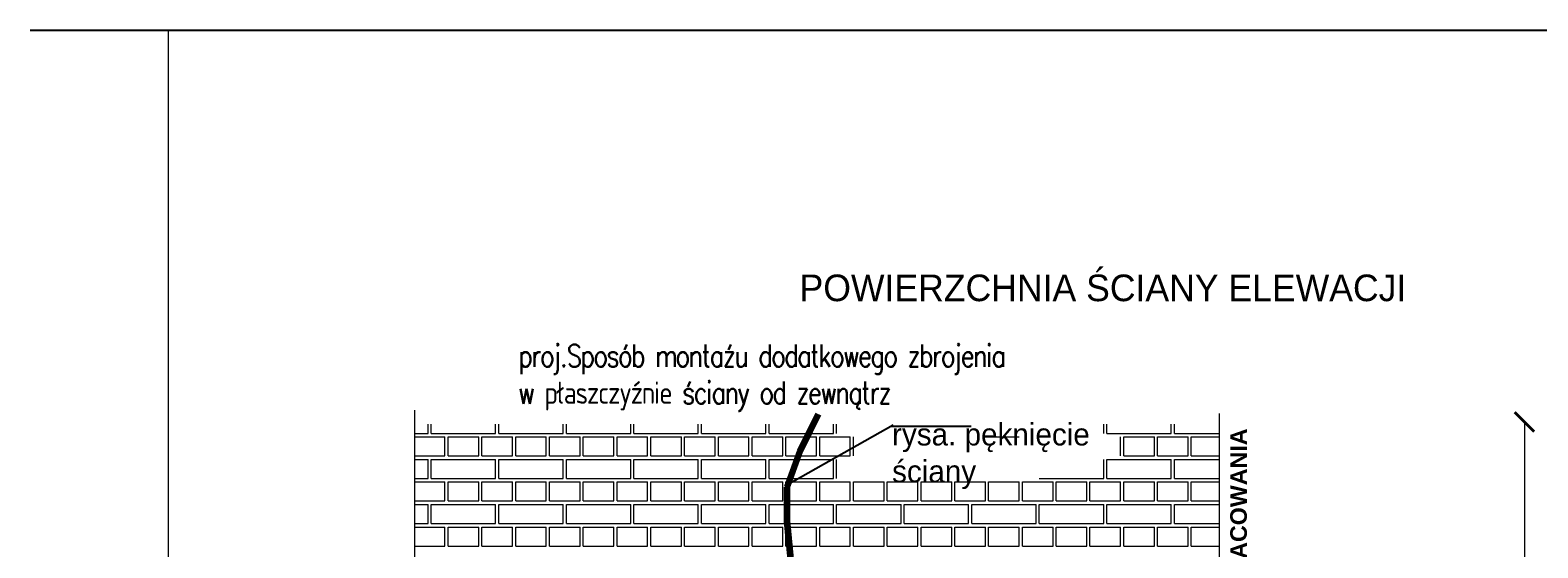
# Model space of a CAD drawing. Header units: millimetres. Extents: x 5545 to 136433, y -146986 to -36607.
# Tile 9 of 159: x 45061 to 46013, y -63520 to -63193. Entities that reach past the tile are written whole.
import ezdxf

# ---------------------------------------------------------------- set-up
doc = ezdxf.new("R2010")
doc.units = ezdxf.units.MM
doc.header["$LTSCALE"] = 8
doc.linetypes.add('DASHDOTX2', pattern=[50.8, 25.4, -12.7, 0, -12.7])
doc.layers.add('Arc_opisy', color=18, linetype='Continuous')
doc.layers.add('Standard', color=7, linetype='Continuous', lineweight=25)
doc.layers.add('widok', color=2, linetype='Continuous', lineweight=20)
doc.styles.add('style1', font='simplex.shx')

# ---------------------------------------------------------------- blocks, each defined once
blk = doc.blocks.new('_ArchTick')
at = {"color": 0, "linetype": 'ByBlock', "const_width": 0.15}
blk.add_lwpolyline([(-0.5, -0.5), (0.5, 0.5)], dxfattribs=at)

msp = doc.modelspace()

# ---------------------------------------------------------------- linework, layer by layer
at = {"color": 7, "linetype": 'DASHDOTX2', "lineweight": 15, "ltscale": 2}
for p, q in [((45303.366, -63433.112), (45303.366, -64068.191)), ((45811.574, -63435.193), (45811.574, -64073.659))]:
    msp.add_line(p, q, dxfattribs=at)
at = {"color": 1, "lineweight": 90, "ltscale": 2}
for p, q in [((45558.277, -63435.694), (45553.033, -63446.174)), ((45553.033, -63446.174), (45546.624, -63458.984)), ((45546.624, -63458.984), (45538.468, -63481.693)), ((45538.468, -63481.693), (45538.468, -63503.237)), ((45538.468, -63503.237), (45540.798, -63527.11))]:
    msp.add_line(p, q, dxfattribs=at)
at = {"lineweight": 15}
msp.add_line((46004.329, -63440.494), (46004.329, -63819.105), dxfattribs=at)
at = {"color": 254, "lineweight": 15}
for p, q in [((45303.366, -63447.776), (45311.854, -63447.776)), ((45303.366, -63450.001), (45322.522, -63450.001)), ((45311.854, -63447.776), (45311.854, -63442.031)), ((45313.854, -63447.776), (45313.854, -63442.031)), ((45313.854, -63447.776), (45354.526, -63447.776)), ((45322.522, -63462.002), (45322.522, -63450.001)), ((45324.522, -63450.001), (45343.858, -63450.001)), ((45324.522, -63462.002), (45324.522, -63450.001)), ((45343.858, -63462.002), (45343.858, -63450.001)), ((45345.858, -63450.001), (45365.194, -63450.001)), ((45345.858, -63462.002), (45345.858, -63450.001)), ((45354.526, -63447.776), (45354.526, -63442.031)), ((45356.526, -63447.776), (45356.526, -63442.031)), ((45356.526, -63447.776), (45397.198, -63447.776)), ((45365.194, -63462.002), (45365.194, -63450.001)), ((45367.194, -63450.001), (45386.53, -63450.001)), ((45367.194, -63462.002), (45367.194, -63450.001)), ((45386.53, -63462.002), (45386.53, -63450.001)), ((45388.53, -63450.001), (45407.866, -63450.001)), ((45388.53, -63462.002), (45388.53, -63450.001)), ((45397.198, -63447.776), (45397.198, -63442.031)), ((45399.198, -63447.776), (45399.198, -63442.031)), ((45399.198, -63447.776), (45439.87, -63447.776)), ((45407.866, -63462.002), (45407.866, -63450.001)), ((45409.866, -63450.001), (45429.202, -63450.001)), ((45409.866, -63462.002), (45409.866, -63450.001)), ((45429.202, -63462.002), (45429.202, -63450.001)), ((45431.202, -63450.001), (45450.538, -63450.001)), ((45431.202, -63462.002), (45431.202, -63450.001)), ((45439.87, -63447.776), (45439.87, -63442.031)), ((45441.87, -63447.776), (45441.87, -63442.031)), ((45441.87, -63447.776), (45482.542, -63447.776)), ((45450.538, -63462.002), (45450.538, -63450.001)), ((45452.538, -63450.001), (45471.874, -63450.001)), ((45452.538, -63462.002), (45452.538, -63450.001)), ((45471.874, -63462.002), (45471.874, -63450.001)), ((45473.874, -63450.001), (45493.21, -63450.001)), ((45473.874, -63462.002), (45473.874, -63450.001)), ((45482.542, -63447.776), (45482.542, -63442.031)), ((45484.542, -63447.776), (45484.542, -63442.031)), ((45484.542, -63447.776), (45525.214, -63447.776)), ((45493.21, -63462.002), (45493.21, -63450.001)), ((45495.21, -63450.001), (45514.546, -63450.001)), ((45495.21, -63462.002), (45495.21, -63450.001)), ((45514.546, -63462.002), (45514.546, -63450.001)), ((45516.546, -63450.001), (45535.882, -63450.001)), ((45516.546, -63462.002), (45516.546, -63450.001)), ((45525.214, -63447.776), (45525.214, -63442.031)), ((45527.214, -63447.776), (45527.214, -63442.031)), ((45527.214, -63447.776), (45567.886, -63447.776)), ((45535.882, -63462.002), (45535.882, -63450.001)), ((45537.882, -63450.001), (45557.218, -63450.001)), ((45537.882, -63462.002), (45537.882, -63450.001)), ((45557.218, -63462.002), (45557.218, -63450.001)), ((45559.218, -63450.001), (45578.554, -63450.001)), ((45559.218, -63462.002), (45559.218, -63450.001)), ((45567.886, -63447.776), (45567.886, -63442.031)), ((45569.886, -63447.776), (45569.886, -63442.031)), ((45578.554, -63462.002), (45578.554, -63450.001)), ((45580.554, -63462.002), (45580.554, -63450.001)), ((45665.898, -63450.001), (45685.234, -63450.001)), ((45738.574, -63447.776), (45738.574, -63442.031)), ((45740.574, -63447.776), (45740.574, -63442.031)), ((45740.574, -63447.776), (45781.246, -63447.776)), ((45749.242, -63462.002), (45749.242, -63450.001)), ((45751.242, -63450.001), (45770.578, -63450.001)), ((45751.242, -63462.002), (45751.242, -63450.001)), ((45770.578, -63462.002), (45770.578, -63450.001)), ((45772.578, -63450.001), (45791.914, -63450.001)), ((45772.578, -63462.002), (45772.578, -63450.001)), ((45781.246, -63447.776), (45781.246, -63442.031)), ((45783.246, -63447.776), (45783.246, -63442.031)), ((45783.246, -63447.776), (45811.574, -63447.776)), ((45791.914, -63462.002), (45791.914, -63450.001)), ((45793.914, -63450.001), (45811.574, -63450.001)), ((45793.914, -63462.002), (45793.914, -63450.001)), ((45303.366, -63462.002), (45322.522, -63462.002)), ((45303.366, -63464.227), (45311.854, -63464.227)), ((45311.854, -63476.228), (45311.854, -63464.227)), ((45313.854, -63464.227), (45354.526, -63464.227)), ((45313.854, -63476.228), (45313.854, -63464.227)), ((45324.522, -63462.002), (45343.858, -63462.002)), ((45345.858, -63462.002), (45365.194, -63462.002)), ((45354.526, -63476.228), (45354.526, -63464.227)), ((45356.526, -63464.227), (45397.198, -63464.227)), ((45356.526, -63476.228), (45356.526, -63464.227)), ((45367.194, -63462.002), (45386.53, -63462.002)), ((45388.53, -63462.002), (45407.866, -63462.002)), ((45397.198, -63476.228), (45397.198, -63464.227)), ((45399.198, -63464.227), (45439.87, -63464.227)), ((45399.198, -63476.228), (45399.198, -63464.227)), ((45409.866, -63462.002), (45429.202, -63462.002)), ((45431.202, -63462.002), (45450.538, -63462.002)), ((45439.87, -63476.228), (45439.87, -63464.227)), ((45441.87, -63464.227), (45482.542, -63464.227)), ((45441.87, -63476.228), (45441.87, -63464.227)), ((45452.538, -63462.002), (45471.874, -63462.002)), ((45473.874, -63462.002), (45493.21, -63462.002)), ((45482.542, -63476.228), (45482.542, -63464.227)), ((45484.542, -63464.227), (45525.214, -63464.227)), ((45484.542, -63476.228), (45484.542, -63464.227)), ((45495.21, -63462.002), (45514.546, -63462.002)), ((45516.546, -63462.002), (45535.882, -63462.002)), ((45525.214, -63476.228), (45525.214, -63464.227)), ((45527.214, -63464.227), (45567.886, -63464.227)), ((45527.214, -63476.228), (45527.214, -63464.227)), ((45537.882, -63462.002), (45557.218, -63462.002)), ((45559.218, -63462.002), (45578.554, -63462.002)), ((45567.886, -63476.228), (45567.886, -63464.227)), ((45569.886, -63476.228), (45569.886, -63464.227)), ((45738.574, -63476.228), (45738.574, -63464.227)), ((45740.574, -63464.227), (45781.246, -63464.227)), ((45740.574, -63476.228), (45740.574, -63464.227)), ((45751.242, -63462.002), (45770.578, -63462.002)), ((45772.578, -63462.002), (45791.914, -63462.002)), ((45781.246, -63476.228), (45781.246, -63464.227)), ((45783.246, -63464.227), (45811.574, -63464.227)), ((45783.246, -63476.228), (45783.246, -63464.227)), ((45793.914, -63462.002), (45811.574, -63462.002)), ((45303.366, -63476.228), (45311.854, -63476.228)), ((45303.366, -63478.452), (45322.522, -63478.452)), ((45313.854, -63476.228), (45354.526, -63476.228)), ((45322.522, -63490.454), (45322.522, -63478.452)), ((45324.522, -63478.452), (45343.858, -63478.452)), ((45324.522, -63490.454), (45324.522, -63478.452)), ((45343.858, -63490.454), (45343.858, -63478.452)), ((45345.858, -63478.452), (45365.194, -63478.452)), ((45345.858, -63490.454), (45345.858, -63478.452)), ((45356.526, -63476.228), (45397.198, -63476.228)), ((45365.194, -63490.454), (45365.194, -63478.452)), ((45367.194, -63478.452), (45386.53, -63478.452)), ((45367.194, -63490.454), (45367.194, -63478.452)), ((45386.53, -63490.454), (45386.53, -63478.452)), ((45388.53, -63478.452), (45407.866, -63478.452)), ((45388.53, -63490.454), (45388.53, -63478.452)), ((45399.198, -63476.228), (45439.87, -63476.228)), ((45407.866, -63490.454), (45407.866, -63478.452)), ((45409.866, -63478.452), (45429.202, -63478.452)), ((45409.866, -63490.454), (45409.866, -63478.452)), ((45429.202, -63490.454), (45429.202, -63478.452)), ((45431.202, -63478.452), (45450.538, -63478.452)), ((45431.202, -63490.454), (45431.202, -63478.452)), ((45441.87, -63476.228), (45482.542, -63476.228)), ((45450.538, -63490.454), (45450.538, -63478.452)), ((45452.538, -63478.452), (45471.874, -63478.452)), ((45452.538, -63490.454), (45452.538, -63478.452)), ((45471.874, -63490.454), (45471.874, -63478.452)), ((45473.874, -63478.452), (45493.21, -63478.452)), ((45473.874, -63490.454), (45473.874, -63478.452)), ((45484.542, -63476.228), (45525.214, -63476.228)), ((45493.21, -63490.454), (45493.21, -63478.452)), ((45495.21, -63478.452), (45514.546, -63478.452)), ((45495.21, -63490.454), (45495.21, -63478.452)), ((45514.546, -63490.454), (45514.546, -63478.452)), ((45516.546, -63478.452), (45535.882, -63478.452)), ((45516.546, -63490.454), (45516.546, -63478.452)), ((45527.214, -63476.228), (45567.886, -63476.228)), ((45535.882, -63490.454), (45535.882, -63478.452)), ((45537.882, -63478.452), (45557.218, -63478.452)), ((45537.882, -63490.454), (45537.882, -63478.452)), ((45557.218, -63490.454), (45557.218, -63478.452)), ((45559.218, -63478.452), (45578.554, -63478.452)), ((45559.218, -63490.454), (45559.218, -63478.452)), ((45578.554, -63490.454), (45578.554, -63478.452)), ((45580.554, -63478.452), (45599.89, -63478.452)), ((45580.554, -63490.454), (45580.554, -63478.452)), ((45599.89, -63490.454), (45599.89, -63478.452)), ((45601.89, -63478.452), (45621.226, -63478.452)), ((45601.89, -63490.454), (45601.89, -63478.452)), ((45621.226, -63490.454), (45621.226, -63478.452)), ((45623.226, -63478.452), (45642.562, -63478.452)), ((45623.226, -63490.454), (45623.226, -63478.452)), ((45642.562, -63490.454), (45642.562, -63478.452)), ((45644.562, -63478.452), (45663.898, -63478.452)), ((45644.562, -63490.454), (45644.562, -63478.452)), ((45663.898, -63490.454), (45663.898, -63478.452)), ((45665.898, -63478.452), (45685.234, -63478.452)), ((45665.898, -63490.454), (45665.898, -63478.452)), ((45685.234, -63490.454), (45685.234, -63478.452)), ((45687.234, -63478.452), (45706.57, -63478.452)), ((45687.234, -63490.454), (45687.234, -63478.452)), ((45697.902, -63476.228), (45738.574, -63476.228)), ((45706.57, -63490.454), (45706.57, -63478.452)), ((45708.57, -63478.452), (45727.906, -63478.452)), ((45708.57, -63490.454), (45708.57, -63478.452)), ((45727.906, -63490.454), (45727.906, -63478.452)), ((45729.906, -63478.452), (45749.242, -63478.452)), ((45729.906, -63490.454), (45729.906, -63478.452)), ((45740.574, -63476.228), (45781.246, -63476.228)), ((45749.242, -63490.454), (45749.242, -63478.452)), ((45751.242, -63478.452), (45770.578, -63478.452)), ((45751.242, -63490.454), (45751.242, -63478.452)), ((45770.578, -63490.454), (45770.578, -63478.452)), ((45772.578, -63478.452), (45791.914, -63478.452)), ((45772.578, -63490.454), (45772.578, -63478.452)), ((45783.246, -63476.228), (45811.574, -63476.228)), ((45791.914, -63490.454), (45791.914, -63478.452)), ((45793.914, -63478.452), (45811.574, -63478.452)), ((45793.914, -63490.454), (45793.914, -63478.452)), ((45303.366, -63490.454), (45322.522, -63490.454)), ((45303.366, -63492.678), (45311.854, -63492.678)), ((45311.854, -63504.68), (45311.854, -63492.678)), ((45313.854, -63492.678), (45354.526, -63492.678)), ((45313.854, -63504.68), (45313.854, -63492.678)), ((45324.522, -63490.454), (45343.858, -63490.454)), ((45345.858, -63490.454), (45365.194, -63490.454)), ((45354.526, -63504.68), (45354.526, -63492.678)), ((45356.526, -63492.678), (45397.198, -63492.678)), ((45356.526, -63504.68), (45356.526, -63492.678)), ((45367.194, -63490.454), (45386.53, -63490.454)), ((45388.53, -63490.454), (45407.866, -63490.454)), ((45397.198, -63504.68), (45397.198, -63492.678)), ((45399.198, -63492.678), (45439.87, -63492.678)), ((45399.198, -63504.68), (45399.198, -63492.678)), ((45409.866, -63490.454), (45429.202, -63490.454)), ((45431.202, -63490.454), (45450.538, -63490.454)), ((45439.87, -63504.68), (45439.87, -63492.678)), ((45441.87, -63492.678), (45482.542, -63492.678)), ((45441.87, -63504.68), (45441.87, -63492.678)), ((45452.538, -63490.454), (45471.874, -63490.454)), ((45473.874, -63490.454), (45493.21, -63490.454)), ((45482.542, -63504.68), (45482.542, -63492.678)), ((45484.542, -63492.678), (45525.214, -63492.678)), ((45484.542, -63504.68), (45484.542, -63492.678)), ((45495.21, -63490.454), (45514.546, -63490.454)), ((45516.546, -63490.454), (45535.882, -63490.454)), ((45525.214, -63504.68), (45525.214, -63492.678)), ((45527.214, -63492.678), (45567.886, -63492.678)), ((45527.214, -63504.68), (45527.214, -63492.678)), ((45537.882, -63490.454), (45557.218, -63490.454)), ((45559.218, -63490.454), (45578.554, -63490.454)), ((45567.886, -63504.68), (45567.886, -63492.678)), ((45569.886, -63492.678), (45610.558, -63492.678)), ((45569.886, -63504.68), (45569.886, -63492.678)), ((45580.554, -63490.454), (45599.89, -63490.454)), ((45601.89, -63490.454), (45621.226, -63490.454)), ((45610.558, -63504.68), (45610.558, -63492.678)), ((45612.558, -63492.678), (45653.23, -63492.678)), ((45612.558, -63504.68), (45612.558, -63492.678)), ((45623.226, -63490.454), (45642.562, -63490.454)), ((45644.562, -63490.454), (45663.898, -63490.454)), ((45653.23, -63504.68), (45653.23, -63492.678)), ((45655.23, -63492.678), (45695.902, -63492.678)), ((45655.23, -63504.68), (45655.23, -63492.678)), ((45665.898, -63490.454), (45685.234, -63490.454)), ((45687.234, -63490.454), (45706.57, -63490.454)), ((45695.902, -63504.68), (45695.902, -63492.678)), ((45697.902, -63492.678), (45738.574, -63492.678)), ((45697.902, -63504.68), (45697.902, -63492.678)), ((45708.57, -63490.454), (45727.906, -63490.454)), ((45729.906, -63490.454), (45749.242, -63490.454)), ((45738.574, -63504.68), (45738.574, -63492.678)), ((45740.574, -63492.678), (45781.246, -63492.678)), ((45740.574, -63504.68), (45740.574, -63492.678)), ((45751.242, -63490.454), (45770.578, -63490.454)), ((45772.578, -63490.454), (45791.914, -63490.454)), ((45781.246, -63504.68), (45781.246, -63492.678)), ((45783.246, -63492.678), (45811.574, -63492.678)), ((45783.246, -63504.68), (45783.246, -63492.678)), ((45793.914, -63490.454), (45811.574, -63490.454)), ((45303.366, -63504.68), (45311.854, -63504.68)), ((45303.366, -63506.904), (45322.522, -63506.904)), ((45313.854, -63504.68), (45354.526, -63504.68)), ((45322.522, -63518.906), (45322.522, -63506.904)), ((45324.522, -63506.904), (45343.858, -63506.904)), ((45324.522, -63518.906), (45324.522, -63506.904)), ((45343.858, -63518.906), (45343.858, -63506.904)), ((45345.858, -63506.904), (45365.194, -63506.904)), ((45345.858, -63518.906), (45345.858, -63506.904)), ((45356.526, -63504.68), (45397.198, -63504.68)), ((45365.194, -63518.906), (45365.194, -63506.904)), ((45367.194, -63506.904), (45386.53, -63506.904)), ((45367.194, -63518.906), (45367.194, -63506.904)), ((45386.53, -63518.906), (45386.53, -63506.904)), ((45388.53, -63506.904), (45407.866, -63506.904)), ((45388.53, -63518.906), (45388.53, -63506.904)), ((45399.198, -63504.68), (45439.87, -63504.68)), ((45407.866, -63518.906), (45407.866, -63506.904)), ((45409.866, -63506.904), (45429.202, -63506.904)), ((45409.866, -63518.906), (45409.866, -63506.904)), ((45429.202, -63518.906), (45429.202, -63506.904)), ((45431.202, -63506.904), (45450.538, -63506.904)), ((45431.202, -63518.906), (45431.202, -63506.904)), ((45441.87, -63504.68), (45482.542, -63504.68)), ((45450.538, -63518.906), (45450.538, -63506.904)), ((45452.538, -63506.904), (45471.874, -63506.904)), ((45452.538, -63518.906), (45452.538, -63506.904)), ((45471.874, -63518.906), (45471.874, -63506.904)), ((45473.874, -63506.904), (45493.21, -63506.904)), ((45473.874, -63518.906), (45473.874, -63506.904)), ((45484.542, -63504.68), (45525.214, -63504.68)), ((45493.21, -63518.906), (45493.21, -63506.904)), ((45495.21, -63506.904), (45514.546, -63506.904)), ((45495.21, -63518.906), (45495.21, -63506.904)), ((45514.546, -63518.906), (45514.546, -63506.904)), ((45516.546, -63506.904), (45535.882, -63506.904)), ((45516.546, -63518.906), (45516.546, -63506.904)), ((45527.214, -63504.68), (45567.886, -63504.68)), ((45535.882, -63518.906), (45535.882, -63506.904)), ((45537.882, -63506.904), (45557.218, -63506.904)), ((45537.882, -63518.906), (45537.882, -63506.904)), ((45557.218, -63518.906), (45557.218, -63506.904)), ((45559.218, -63506.904), (45578.554, -63506.904)), ((45559.218, -63518.906), (45559.218, -63506.904)), ((45569.886, -63504.68), (45610.558, -63504.68)), ((45578.554, -63518.906), (45578.554, -63506.904)), ((45580.554, -63506.904), (45599.89, -63506.904)), ((45580.554, -63518.906), (45580.554, -63506.904)), ((45599.89, -63518.906), (45599.89, -63506.904)), ((45601.89, -63506.904), (45621.226, -63506.904)), ((45601.89, -63518.906), (45601.89, -63506.904)), ((45612.558, -63504.68), (45653.23, -63504.68)), ((45621.226, -63518.906), (45621.226, -63506.904)), ((45623.226, -63506.904), (45642.562, -63506.904)), ((45623.226, -63518.906), (45623.226, -63506.904)), ((45642.562, -63518.906), (45642.562, -63506.904)), ((45644.562, -63506.904), (45663.898, -63506.904)), ((45644.562, -63518.906), (45644.562, -63506.904)), ((45655.23, -63504.68), (45695.902, -63504.68)), ((45663.898, -63518.906), (45663.898, -63506.904)), ((45665.898, -63506.904), (45685.234, -63506.904)), ((45665.898, -63518.906), (45665.898, -63506.904)), ((45685.234, -63518.906), (45685.234, -63506.904)), ((45687.234, -63506.904), (45706.57, -63506.904)), ((45687.234, -63518.906), (45687.234, -63506.904)), ((45697.902, -63504.68), (45738.574, -63504.68)), ((45706.57, -63518.906), (45706.57, -63506.904)), ((45708.57, -63506.904), (45727.906, -63506.904)), ((45708.57, -63518.906), (45708.57, -63506.904)), ((45727.906, -63518.906), (45727.906, -63506.904)), ((45729.906, -63506.904), (45749.242, -63506.904)), ((45729.906, -63518.906), (45729.906, -63506.904)), ((45740.574, -63504.68), (45781.246, -63504.68)), ((45749.242, -63518.906), (45749.242, -63506.904)), ((45751.242, -63506.904), (45770.578, -63506.904)), ((45751.242, -63518.906), (45751.242, -63506.904)), ((45770.578, -63518.906), (45770.578, -63506.904)), ((45772.578, -63506.904), (45791.914, -63506.904)), ((45772.578, -63518.906), (45772.578, -63506.904)), ((45783.246, -63504.68), (45811.574, -63504.68)), ((45791.914, -63518.906), (45791.914, -63506.904)), ((45793.914, -63506.904), (45811.574, -63506.904)), ((45793.914, -63518.906), (45793.914, -63506.904)), ((45303.366, -63518.906), (45322.522, -63518.906)), ((45324.522, -63518.906), (45343.858, -63518.906)), ((45345.858, -63518.906), (45365.194, -63518.906)), ((45367.194, -63518.906), (45386.53, -63518.906)), ((45388.53, -63518.906), (45407.866, -63518.906)), ((45409.866, -63518.906), (45429.202, -63518.906)), ((45431.202, -63518.906), (45450.538, -63518.906)), ((45452.538, -63518.906), (45471.874, -63518.906)), ((45473.874, -63518.906), (45493.21, -63518.906)), ((45495.21, -63518.906), (45514.546, -63518.906)), ((45516.546, -63518.906), (45535.882, -63518.906)), ((45537.882, -63518.906), (45557.218, -63518.906)), ((45559.218, -63518.906), (45578.554, -63518.906)), ((45580.554, -63518.906), (45599.89, -63518.906)), ((45601.89, -63518.906), (45621.226, -63518.906)), ((45623.226, -63518.906), (45642.562, -63518.906)), ((45644.562, -63518.906), (45663.898, -63518.906)), ((45665.898, -63518.906), (45685.234, -63518.906)), ((45687.234, -63518.906), (45706.57, -63518.906)), ((45708.57, -63518.906), (45727.906, -63518.906)), ((45729.906, -63518.906), (45749.242, -63518.906)), ((45751.242, -63518.906), (45770.578, -63518.906)), ((45772.578, -63518.906), (45791.914, -63518.906)), ((45793.914, -63518.906), (45811.574, -63518.906))]:
    msp.add_line(p, q, dxfattribs=at)
at = {"color": 250, "lineweight": 25}
for p, q in [((45605.595, -63442.57), (45538.932, -63480.292)), ((45654.798, -63443.406), (45604.099, -63443.406))]:
    msp.add_line(p, q, dxfattribs=at)
at = {"layer": 'Arc_opisy', "color": 1, "lineweight": 20, "ltscale": 0.5}
msp.add_line((45147.933, -65005.555), (45147.933, -63193.271), dxfattribs=at)
at = {"layer": 'Standard', "color": 1, "lineweight": 25, "ltscale": 2}
msp.add_line((45060.514, -63193.271), (48223.602, -63193.271), dxfattribs=at)

# ---------------------------------------------------------------- block references
at = {"lineweight": 15, "xscale": 12.25, "yscale": 12.25, "zscale": 12.25, "rotation": 90}
msp.add_blockref('_ArchTick', (46004.329, -63440.494), dxfattribs=at)

# ---------------------------------------------------------------- texts
at = {"layer": 'widok', "color": 7, "insert": (45546.487, -63347.526), "char_height": 6.61979, "width": 407.54379, "attachment_point": 1}
msp.add_mtext('{\\H2.538089x;POWIERZCHNIA ŚCIANY ELEWACJI\\P\\H0.678831x;\\P}\\P               ', dxfattribs=at)
at = {"layer": 'widok', "color": 7, "insert": (45368.84, -63391.748), "char_height": 6.61979, "width": 720.20104, "attachment_point": 1, "style": 'style1'}
msp.add_mtext('{\\T0.9;\\W0.8;\\H2.114871x;proj.Sposób montaźu dodatkowego zbrojenia\\Pw płaszczyźnie ściany od zewnątrz\\T0.95;\\P}\\P\\P               ', dxfattribs=at)
at = {"layer": 'widok', "color": 1, "insert": (45604.94, -63441.415), "char_height": 6.61979, "width": 253.76073, "attachment_point": 1}
msp.add_mtext('{\\H2.114871x;rysa. pęknięcie\\Pściany\\H1x;\\P\\H0.814707x;\\P}\\P               ', dxfattribs=at)
at = {"layer": 'widok', "color": 7, "insert": (45818.509, -63643.478), "char_height": 10.5, "width": 459.22317, "attachment_point": 1, "rotation": 90}
msp.add_mtext('{\\fArial|b1|i0|c238|p34; GRANICA   OPRACOWANIA}', dxfattribs=at)

doc.saveas('drawing.dxf')
